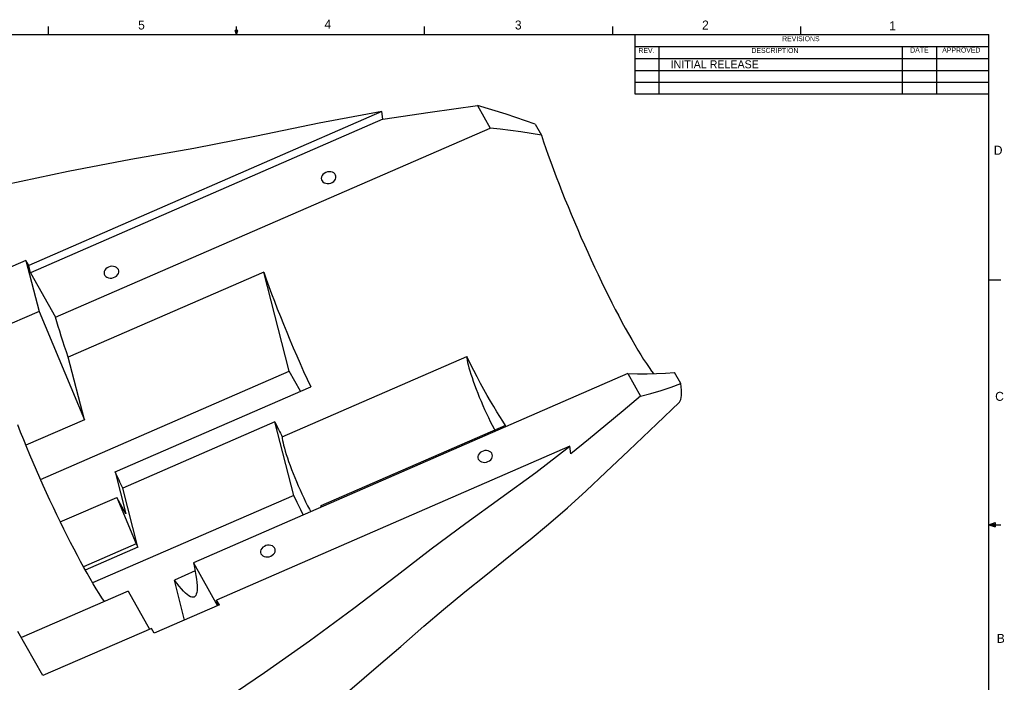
# Model space of a CAD drawing. Extents: x 0.5 to 16.5, y 0.3 to 10.8.
# Tile 3 of 3: x 6.2 to 16.5, y 3.9 to 10.8. Entities that reach past the tile are written whole.
import ezdxf

# ---------------------------------------------------------------- set-up
doc = ezdxf.new("R2010")
doc.units = 0
doc.layers.get('0').update_dxf_attribs({"linetype": 'CONTINUOUS'})

msp = doc.modelspace()

# ---------------------------------------------------------------- linework, layer by layer
at = {"color": 255, "linetype": 'CONTINUOUS'}
for p, q in [((6.532, 10.642), (6.532, 10.727)), ((8.501, 10.642), (8.501, 10.727)), ((10.47, 10.642), (10.47, 10.727)), ((12.439, 10.642), (12.439, 10.727)), ((14.407, 10.642), (14.407, 10.727)), ((0.626, 10.642), (16.376, 10.642)), ((8.501, 10.642), (8.488, 10.684)), ((8.514, 10.684), (8.488, 10.684)), ((8.494, 10.684), (8.501, 10.642)), ((8.501, 10.642), (8.514, 10.684)), ((8.506, 10.684), (8.501, 10.642)), ((12.672, 10.017), (12.672, 10.642)), ((16.376, 0.392), (16.376, 10.642)), ((12.672, 10.517), (16.376, 10.517)), ((12.92, 10.517), (12.92, 10.017)), ((15.469, 10.517), (15.469, 10.017)), ((15.829, 10.517), (15.829, 10.017)), ((12.672, 10.392), (16.376, 10.392)), ((12.672, 10.267), (16.376, 10.267)), ((12.672, 10.142), (16.376, 10.142)), ((16.376, 10.017), (12.672, 10.017)), ((16.376, 8.075), (16.501, 8.075)), ((16.376, 5.513), (16.443, 5.537)), ((16.376, 5.513), (16.443, 5.522)), ((16.376, 5.513), (16.501, 5.513)), ((16.376, 5.513), (16.443, 5.49)), ((16.376, 5.513), (16.443, 5.502)), ((16.443, 5.537), (16.443, 5.49))]:
    msp.add_line(p, q, dxfattribs=at)
at = {"color": 7, "linetype": 'CONTINUOUS'}
for p, q in [((11.022, 9.899), (11.155, 9.663)), ((10.022, 9.835), (6.326, 8.226)), ((10.033, 9.755), (10.022, 9.835)), ((10.033, 9.755), (6.346, 8.15)), ((11.628, 9.704), (11.692, 9.588)), ((6.607, 7.684), (11.155, 9.663)), ((6.297, 8.278), (5.615, 7.981)), ((6.326, 8.226), (6.297, 8.278)), ((6.297, 8.278), (6.434, 7.744)), ((6.346, 8.15), (6.326, 8.226)), ((6.346, 8.15), (6.607, 7.684)), ((8.786, 8.157), (6.74, 7.266)), ((9.052, 7.119), (8.786, 8.157)), ((6.434, 7.744), (5.864, 7.496)), ((6.434, 7.744), (6.908, 6.61)), ((6.908, 6.61), (6.74, 7.266)), ((8.979, 6.431), (10.912, 7.272)), ((6.45, 5.986), (9.052, 7.119)), ((9.17, 6.909), (9.052, 7.119)), ((12.597, 7.094), (8.05, 5.115)), ((12.597, 7.094), (12.729, 6.858)), ((13.15, 6.991), (13.085, 7.107)), ((7.231, 6.065), (9.277, 6.955)), ((6.908, 6.61), (6.297, 6.344)), ((8.902, 6.588), (7.311, 5.895)), ((9.099, 5.82), (8.902, 6.588)), ((11.317, 6.551), (9.384, 5.71)), ((11.988, 6.334), (8.292, 4.725)), ((11.999, 6.254), (11.988, 6.334)), ((7.231, 6.065), (7.343, 5.628)), ((7.469, 5.279), (7.311, 5.895)), ((6.656, 5.542), (7.247, 5.799)), ((9.099, 5.82), (6.995, 4.904)), ((7.247, 5.799), (7.45, 5.313)), ((7.343, 5.628), (7.247, 5.799)), ((9.384, 5.71), (9.391, 5.699)), ((9.388, 5.698), (9.384, 5.71)), ((7.45, 5.313), (6.899, 5.073)), ((7.469, 5.279), (6.918, 5.039)), ((7.45, 5.313), (7.469, 5.279)), ((8.05, 5.115), (8.302, 4.666)), ((8.068, 5.029), (7.851, 4.934)), ((7.958, 4.516), (7.851, 4.934)), ((7.368, 4.818), (6.249, 4.332)), ((7.368, 4.818), (7.591, 4.42)), ((8.321, 4.674), (7.639, 4.377)), ((8.321, 4.674), (8.292, 4.725)), ((8.307, 4.668), (8.292, 4.725)), ((6.473, 3.934), (6.213, 4.397)), ((7.61, 4.428), (6.473, 3.934)), ((7.639, 4.377), (7.61, 4.428))]:
    msp.add_line(p, q, dxfattribs=at)
at = {"color": 7, "linetype": 'CONTINUOUS', "flags": 128}
for points in [[(10.033, 9.755), (10.527, 9.83), (11.022, 9.899)], [(11.628, 9.704), (11.325, 9.807), (11.022, 9.899)], [(10.022, 9.835), (9.365, 9.714), (8.71, 9.577), (8.053, 9.449), (7.395, 9.334), (6.738, 9.209), (6.083, 9.07), (5.431, 8.918), (4.783, 8.749), (4.135, 8.567), (3.488, 8.384), (2.838, 8.21), (2.187, 8.04)], [(11.692, 9.588), (11.584, 9.607), (11.476, 9.624), (11.368, 9.639), (11.261, 9.652), (11.155, 9.663)], [(11.692, 9.588), (11.715, 9.52), (11.739, 9.45), (11.764, 9.378), (11.791, 9.305), (11.818, 9.23), (11.847, 9.154), (11.877, 9.077), (11.907, 8.999), (11.939, 8.92), (11.971, 8.841), (12.004, 8.761), (12.037, 8.681), (12.072, 8.601), (12.106, 8.522), (12.142, 8.442), (12.177, 8.363), (12.213, 8.284), (12.249, 8.207), (12.285, 8.13), (12.321, 8.054), (12.357, 7.98), (12.394, 7.907), (12.43, 7.836), (12.465, 7.766), (12.501, 7.699), (12.535, 7.633), (12.57, 7.57), (12.604, 7.509), (12.637, 7.45), (12.67, 7.394), (12.701, 7.341), (12.732, 7.29), (12.762, 7.243), (12.791, 7.199), (12.819, 7.157), (12.846, 7.119), (12.865, 7.094)], [(9.435, 9.198), (9.419, 9.189), (9.406, 9.178), (9.396, 9.166), (9.39, 9.152), (9.388, 9.137), (9.39, 9.123), (9.396, 9.111), (9.406, 9.1), (9.419, 9.091), (9.434, 9.085), (9.451, 9.083), (9.469, 9.084), (9.487, 9.088), (9.503, 9.095), (9.518, 9.105), (9.529, 9.117), (9.537, 9.13), (9.542, 9.144), (9.542, 9.159), (9.538, 9.172), (9.53, 9.184), (9.518, 9.194), (9.504, 9.201), (9.488, 9.205), (9.47, 9.206), (9.452, 9.204), (9.435, 9.198)], [(7.161, 8.209), (7.146, 8.2), (7.133, 8.189), (7.123, 8.176), (7.117, 8.162), (7.115, 8.148), (7.116, 8.134), (7.122, 8.121), (7.132, 8.11), (7.145, 8.102), (7.161, 8.096), (7.178, 8.093), (7.196, 8.094), (7.213, 8.098), (7.23, 8.105), (7.244, 8.115), (7.256, 8.127), (7.264, 8.141), (7.268, 8.155), (7.268, 8.169), (7.264, 8.183), (7.256, 8.195), (7.245, 8.205), (7.231, 8.212), (7.214, 8.216), (7.197, 8.217), (7.179, 8.214), (7.161, 8.209)], [(8.786, 8.157), (8.812, 8.083), (8.839, 8.007), (8.868, 7.93), (8.898, 7.851), (8.928, 7.772), (8.96, 7.691), (8.993, 7.61), (9.026, 7.528), (9.06, 7.446), (9.095, 7.363), (9.131, 7.281), (9.167, 7.199), (9.203, 7.117), (9.24, 7.036), (9.277, 6.955)], [(6.74, 7.266), (6.72, 7.323), (6.701, 7.379), (6.683, 7.433), (6.666, 7.486), (6.65, 7.538), (6.635, 7.588), (6.621, 7.637), (6.607, 7.684)], [(11.317, 6.551), (11.287, 6.595), (11.257, 6.644), (11.225, 6.695), (11.193, 6.749), (11.16, 6.806), (11.126, 6.866), (11.091, 6.928), (11.056, 6.992), (11.021, 7.059), (10.985, 7.128), (10.948, 7.199), (10.912, 7.272)], [(10.912, 7.272), (10.913, 7.255), (10.916, 7.235), (10.92, 7.211), (10.926, 7.185), (10.934, 7.155), (10.943, 7.123), (10.954, 7.089), (10.966, 7.053), (10.979, 7.014), (10.993, 6.975), (11.009, 6.933), (11.025, 6.891), (11.042, 6.848), (11.06, 6.805), (11.079, 6.762), (11.098, 6.718), (11.118, 6.676), (11.137, 6.634), (11.157, 6.593), (11.176, 6.553), (11.196, 6.516), (11.203, 6.501)], [(12.597, 7.094), (12.698, 7.092), (12.798, 7.093), (12.896, 7.095), (12.992, 7.1), (13.085, 7.107)], [(12.729, 6.858), (12.839, 6.887), (12.945, 6.919), (13.049, 6.953), (13.15, 6.991)], [(13.134, 6.791), (13.139, 6.796), (13.146, 6.808), (13.151, 6.824), (13.155, 6.843), (13.158, 6.866), (13.158, 6.892), (13.157, 6.922), (13.155, 6.955), (13.15, 6.991)], [(12.729, 6.858), (12.548, 6.706), (12.367, 6.554), (12.184, 6.403), (11.999, 6.254)], [(9.687, 3.783), (9.988, 4.039), (10.22, 4.24), (10.462, 4.451), (10.666, 4.626), (10.89, 4.81), (11.109, 4.986), (11.352, 5.179), (11.573, 5.358), (11.766, 5.519), (11.965, 5.691), (12.159, 5.867), (12.368, 6.062), (12.607, 6.289), (12.902, 6.57), (13.135, 6.792)], [(7.118, 4.71), (7.092, 4.748), (7.063, 4.794), (7.033, 4.843), (7.001, 4.894), (6.969, 4.949), (6.937, 5.006), (6.903, 5.065), (6.869, 5.127), (6.835, 5.191), (6.8, 5.258), (6.764, 5.326), (6.729, 5.396), (6.693, 5.468), (6.657, 5.541), (6.621, 5.616), (6.584, 5.692), (6.548, 5.769), (6.513, 5.846), (6.477, 5.925), (6.442, 6.004), (6.407, 6.084), (6.373, 6.163), (6.339, 6.243), (6.306, 6.322), (6.273, 6.402), (6.241, 6.48), (6.21, 6.558)], [(8.902, 6.588), (8.912, 6.568), (8.922, 6.548), (8.931, 6.528), (8.941, 6.509), (8.95, 6.489), (8.96, 6.47), (8.97, 6.45), (8.979, 6.431)], [(8.979, 6.431), (8.98, 6.414), (8.983, 6.394), (8.988, 6.37), (8.994, 6.344), (9.002, 6.314), (9.011, 6.282), (9.021, 6.248), (9.033, 6.212), (9.046, 6.174), (9.061, 6.134), (9.076, 6.092), (9.093, 6.05), (9.11, 6.007), (9.128, 5.964), (9.147, 5.921), (9.166, 5.877), (9.185, 5.835), (9.205, 5.793), (9.224, 5.752), (9.244, 5.712), (9.263, 5.675), (9.277, 5.649)], [(5.61, 1.944), (6.159, 2.296), (6.711, 2.644), (7.269, 2.985), (7.827, 3.328), (8.316, 3.642), (8.795, 3.966), (9.266, 4.299), (9.728, 4.639), (10.182, 4.987), (10.538, 5.262), (10.9, 5.53), (11.268, 5.794), (11.633, 6.059), (11.988, 6.334)], [(11.133, 6.173), (11.149, 6.182), (11.162, 6.193), (11.172, 6.206), (11.178, 6.22), (11.18, 6.234), (11.178, 6.248), (11.172, 6.261), (11.162, 6.272), (11.15, 6.28), (11.134, 6.286), (11.117, 6.289), (11.099, 6.288), (11.082, 6.284), (11.065, 6.276), (11.051, 6.267), (11.039, 6.255), (11.031, 6.241), (11.027, 6.227), (11.027, 6.213), (11.031, 6.199), (11.039, 6.187), (11.05, 6.177), (11.064, 6.17), (11.081, 6.166), (11.098, 6.165), (11.116, 6.168), (11.133, 6.173)], [(7.311, 5.895), (7.301, 5.916), (7.291, 5.937), (7.281, 5.958), (7.271, 5.979), (7.261, 6.001), (7.251, 6.022), (7.241, 6.043), (7.231, 6.065)], [(9.2, 5.616), (9.173, 5.669), (9.136, 5.744), (9.099, 5.82)], [(8.86, 5.184), (8.875, 5.193), (8.888, 5.204), (8.898, 5.216), (8.904, 5.23), (8.907, 5.245), (8.905, 5.259), (8.899, 5.271), (8.889, 5.282), (8.876, 5.291), (8.861, 5.297), (8.843, 5.299), (8.826, 5.298), (8.808, 5.294), (8.792, 5.287), (8.777, 5.277), (8.766, 5.265), (8.757, 5.252), (8.753, 5.238), (8.753, 5.223), (8.757, 5.21), (8.765, 5.198), (8.776, 5.188), (8.791, 5.181), (8.807, 5.177), (8.825, 5.176), (8.843, 5.178), (8.86, 5.184)], [(8.05, 5.115), (8.06, 5.067), (8.069, 5.023), (8.076, 4.981), (8.082, 4.943), (8.086, 4.908), (8.088, 4.876), (8.089, 4.848), (8.088, 4.824), (8.085, 4.803), (8.08, 4.786), (8.074, 4.772), (8.066, 4.762), (8.056, 4.756), (8.045, 4.754), (8.032, 4.755), (8.018, 4.76), (8.002, 4.769), (7.985, 4.782), (7.966, 4.798), (7.945, 4.818), (7.924, 4.842), (7.901, 4.869), (7.876, 4.9), (7.851, 4.934)]]:
    msp.add_lwpolyline(points, dxfattribs=at)

# ---------------------------------------------------------------- texts
at = {"color": 7, "attachment_point": 1}
for s, insert, char_height in [('5', (7.471, 10.788), 0.0937), ('4', (9.422, 10.797), 0.0937), ('3', (11.415, 10.788), 0.0937), ('2', (13.374, 10.788), 0.0937), ('1', (15.333, 10.78), 0.0937), ('REVISIONS', (14.212, 10.624), 0.0521), ('REV.', (12.708, 10.501), 0.0521), ('DESCRIPTION', (13.891, 10.501), 0.05208), ('DATE', (15.553, 10.505), 0.0521), ('APPROVED', (15.888, 10.505), 0.0521), ('INITIAL RELEASE', (13.045, 10.372), 0.08333), ('D', (16.428, 9.478), 0.0937), ('C', (16.442, 6.903), 0.0937), ('B', (16.459, 4.371), 0.0937)]:
    msp.add_mtext(s, dxfattribs=dict(at, insert=insert, char_height=char_height))

doc.saveas('drawing.dxf')
